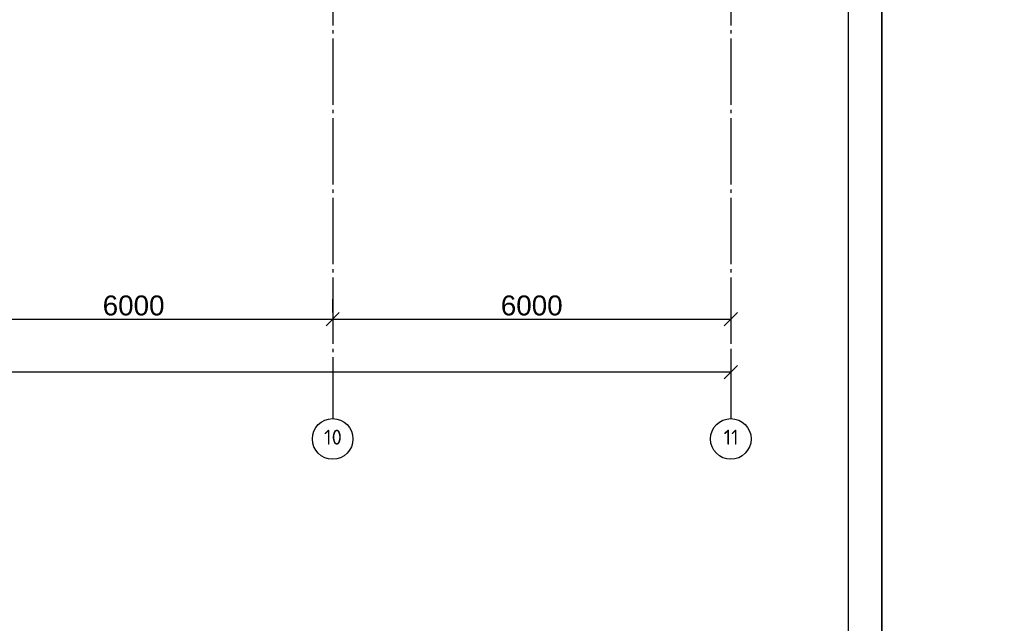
# Model space of a CAD drawing. Header units: millimetres. Extents: x -33345 to 4712671, y -3392 to 121473.
# Tile 256 of 256: x 1393725 to 1408564, y 53596 to 62691. Entities that reach past the tile are written whole.
import ezdxf

# ---------------------------------------------------------------- set-up
doc = ezdxf.new("R2010")
doc.units = ezdxf.units.MM
doc.linetypes.add('CENTER2', pattern=[28.575, 19.05, -3.175, 3.175, -3.175])
doc.linetypes.add('ГОСТ 2.303 5', pattern=[24, 20, -1.5, 1, -1.5])
doc.layers.add('0.25', color=7, linetype='Continuous', lineweight=25)
doc.layers.add('00-Axes', color=1, linetype='CENTER2')
doc.styles.add('ISO', font='isocpeui.ttf')
doc.styles.add('ISOCPEUR_1.00', font='isocpeui.ttf')
doc.styles.get("Standard").update_dxf_attribs({"font": 'arial.ttf'})
doc.dimstyles.new('ISO-25$0', dxfattribs={"dimtxt": 300, "dimasz": 200, "dimexe": 100, "dimexo": 300, "dimgap": 50, "dimtad": 1, "dimdec": 0, "dimtxsty": 'Standard', "dimblk": 'OBLIQUE', "dimcen": 250, "dimadec": 0, "dimazin": 0, "dimtfac": 1, "dimtdec": 0, "dimtmove": 0, "dimatfit": 3, "dimldrblk": 'OBLIQUE', "dimfxl": 1.25, "dimarcsym": 0})

# ---------------------------------------------------------------- blocks, each defined once
blk = doc.blocks.new('*U263')
at = {"layer": '0.25', "color": 5, "linetype": 'Continuous', "lineweight": 25, "ltscale": 100}
blk.add_lwpolyline([(-68926, 0), (0, 0), (0, 42000), (-68926, 42000), (-68926, 0)], dxfattribs=at)
at = {"layer": '0.25', "color": 7, "linetype": 'Continuous', "lineweight": 30, "ltscale": 100}
blk.add_lwpolyline([(-66926, 500), (-500, 500), (-500, 41500), (-66926, 41500), (-66926, 500)], dxfattribs=at)
blk = doc.blocks.new('_Oblique')
at = {"color": 0, "linetype": 'ByBlock', "lineweight": -2}
blk.add_line((-0.5, -0.5), (0.5, 0.5), dxfattribs=at)
blk = doc.blocks.new('*D1211')
at = {"color": 0, "lineweight": -2, "transparency": 16777216}
for p, q in [((1392442, 58479), (1392442, 58279)), ((1398442, 58479), (1398442, 58279)), ((1392442, 58179), (1398442, 58179))]:
    blk.add_line(p, q, dxfattribs=at)
at = {"layer": 'Defpoints', "color": 0, "transparency": 16777216}
for p in [(1392442, 58179), (1398442, 58179), (1398442, 58179)]:
    blk.add_point(p, dxfattribs=at)
at = {"color": 0, "lineweight": -2, "transparency": 16777216, "xscale": 200, "yscale": 200, "zscale": 200, "rotation": 180}
blk.add_blockref('_Oblique', (1392442, 58179), dxfattribs=at)
at = {"color": 0, "lineweight": -2, "transparency": 16777216, "xscale": 200, "yscale": 200, "zscale": 200}
blk.add_blockref('_Oblique', (1398442, 58179), dxfattribs=at)
at = {"color": 0, "lineweight": 0, "transparency": 16777216, "insert": (1395442, 58383), "char_height": 300, "attachment_point": 5}
blk.add_mtext('6000', dxfattribs=at)
blk = doc.blocks.new('*D1212')
at = {"color": 0, "lineweight": -2, "transparency": 16777216}
for p, q in [((1398442, 58479), (1398442, 58279)), ((1404442, 58479), (1404442, 58279)), ((1398442, 58179), (1404442, 58179))]:
    blk.add_line(p, q, dxfattribs=at)
at = {"layer": 'Defpoints', "color": 0, "transparency": 16777216}
for p in [(1398442, 58179), (1404442, 58179), (1404442, 58179)]:
    blk.add_point(p, dxfattribs=at)
at = {"color": 0, "lineweight": -2, "transparency": 16777216, "xscale": 200, "yscale": 200, "zscale": 200, "rotation": 180}
blk.add_blockref('_Oblique', (1398442, 58179), dxfattribs=at)
at = {"color": 0, "lineweight": -2, "transparency": 16777216, "xscale": 200, "yscale": 200, "zscale": 200}
blk.add_blockref('_Oblique', (1404442, 58179), dxfattribs=at)
at = {"color": 0, "lineweight": 0, "transparency": 16777216, "insert": (1401442, 58383), "char_height": 300, "attachment_point": 5}
blk.add_mtext('6000', dxfattribs=at)
blk = doc.blocks.new('*D1213')
at = {"color": 0, "lineweight": -2, "transparency": 16777216}
for p, q in [((1345042, 57679), (1345042, 57479)), ((1404442, 57679), (1404442, 57479)), ((1404442, 57379), (1345042, 57379))]:
    blk.add_line(p, q, dxfattribs=at)
at = {"layer": 'Defpoints', "color": 0, "transparency": 16777216}
for p in [(1345042, 57379), (1345042, 57379), (1404442, 57379)]:
    blk.add_point(p, dxfattribs=at)
at = {"color": 0, "lineweight": -2, "transparency": 16777216, "xscale": 200, "yscale": 200, "zscale": 200, "rotation": 180}
blk.add_blockref('_Oblique', (1345042, 57379), dxfattribs=at)
at = {"color": 0, "lineweight": -2, "transparency": 16777216, "xscale": 200, "yscale": 200, "zscale": 200}
blk.add_blockref('_Oblique', (1404442, 57379), dxfattribs=at)
at = {"color": 0, "lineweight": 0, "transparency": 16777216, "insert": (1374742, 57583), "char_height": 300, "attachment_point": 5}
blk.add_mtext('59400', dxfattribs=at)
blk = doc.blocks.new('*U282')
at = {"layer": '0.25', "color": 5, "linetype": 'Continuous', "lineweight": 25, "ltscale": 100}
blk.add_lwpolyline([(-72619, 0), (0, 0), (0, 42000), (-72619, 42000), (-72619, 0)], dxfattribs=at)

msp = doc.modelspace()

# ---------------------------------------------------------------- linework, layer by layer
at = {"layer": '00-Axes', "color": 251, "linetype": 'ГОСТ 2.303 5', "ltscale": 50, "true_color": 0x636466}
for points in [[(1398442.201, 81605.686), (1398442.201, 56679.408)], [(1404442.201, 81605.686), (1404442.201, 56679.408)]]:
    msp.add_lwpolyline(points, dxfattribs=at)
at = {"layer": '00-Axes', "color": 219, "linetype": 'ByBlock', "ltscale": 100, "true_color": 0x642165}
for centre in [(1398442.201, 56373.447), (1404442.201, 56373.447)]:
    msp.add_circle(centre, 305.96, dxfattribs=at)

# ---------------------------------------------------------------- block references
at = {"layer": '0.25', "ltscale": 100, "transparency": 33554687}
for name, p in [('*U263', (1406717.654, 44501.326)), ('*U282', (1479336.843, 44501.326))]:
    msp.add_blockref(name, p, dxfattribs=at)

# ---------------------------------------------------------------- texts
at = {"insert": (351439.431, 62275.551), "char_height": 500, "width": 9875.6458, "attachment_point": 1, "style": 'ISO'}
msp.add_mtext('\\pi4343.31532;{\\LА-А\\P\\pi0;Армирование приямка. M 1:20}', dxfattribs=at)
at = {"layer": '00-Axes', "color": 219, "linetype": 'ByBlock', "ltscale": 100, "true_color": 0x642165, "char_height": 226.05869, "attachment_point": 1, "style": 'ISOCPEUR_1.00'}
for s, insert in [('\\pxqc;{\\fISOCPEUR|b0|i0|c204|p34;10}', (1398061.035, 56513.252)), ('\\pxqc;{\\fISOCPEUR|b0|i0|c204|p34;11}', (1404061.035, 56513.252))]:
    msp.add_mtext_dynamic_manual_height_columns(s, width=772.47909, gutter_width=706.433, heights=[0], dxfattribs=dict(at, insert=insert))

# ---------------------------------------------------------------- dimensions: what is measured, and where the dimension line sits
at = {"color": 18, "lineweight": 0, "true_color": 0x000000}
for base, p1, p2, picture, middle in [((1398442.201, 58179.408), (1392442.201, 58179.408), (1398442.201, 58179.408), '*D1211', (1395442.201, 58382.58)), ((1404442.201, 58179.408), (1398442.201, 58179.408), (1404442.201, 58179.408), '*D1212', (1401442.201, 58382.58)), ((1345042.201, 57379.408), (1404442.201, 57379.408), (1345042.201, 57379.408), '*D1213', (1374742.201, 57582.58))]:
    dim = msp.add_linear_dim(base=base, p1=p1, p2=p2, dimstyle='ISO-25$0', dxfattribs=at)
    dim.commit()
    dim.dimension.update_dxf_attribs({"geometry": picture, "text_midpoint": middle})

doc.saveas('drawing.dxf')
